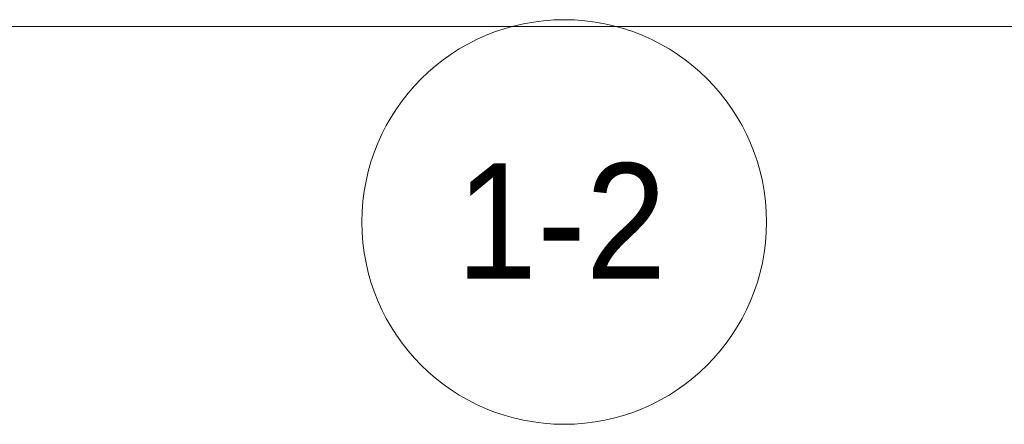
# Model space of a CAD drawing. Header units: millimetres. Extents: x 5617 to 109543, y 7718 to 202726.
# Tile 50 of 84: x 55810 to 57514, y 17042 to 17742. Entities that reach past the tile are written whole.
import ezdxf

# ---------------------------------------------------------------- set-up
doc = ezdxf.new("R2010")
doc.units = ezdxf.units.MM
doc.layers.add('Марки помещений', color=7, linetype='Continuous', lineweight=20)
doc.layers.add('Форма', color=7, linetype='Continuous', lineweight=18)
doc.styles.add('Arial_3', font='arial.ttf', dxfattribs={"width": 0.9, "height": 200})

# ---------------------------------------------------------------- blocks, each defined once
blk = doc.blocks.new('135_SLK_K4_AR_FCD_rvt-1-МКСС_К4_L16_54_900_')
at = {"layer": 'Форма', "color": 253, "lineweight": 9, "true_color": 0xaaaaaa}
blk.add_line((136800, 17730), (101533.6, 17730), dxfattribs=at)
blk = doc.blocks.new('050_Марка_Помещение - Номер-620969-МКСС_К4_L16_54_900_')
at = {"layer": 'Марки помещений'}
blk.add_circle((0, 0), 3.5, dxfattribs=at)

msp = doc.modelspace()

# ---------------------------------------------------------------- block references
at = {"lineweight": 5}
msp.add_blockref('135_SLK_K4_AR_FCD_rvt-1-МКСС_К4_L16_54_900_', (-71136.1, 0), dxfattribs=at)
at = {"layer": 'Марки помещений', "xscale": 99.99999999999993, "yscale": 99.99999999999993, "zscale": 99.99999999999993}
msp.add_blockref('050_Марка_Помещение - Номер-620969-МКСС_К4_L16_54_900_', (56752.5, 17391.6), dxfattribs=at)

# ---------------------------------------------------------------- texts
at = {"layer": 'Марки помещений', "lineweight": 9, "insert": (56566, 17493.3), "char_height": 200, "width": 447.342, "attachment_point": 1, "style": 'Arial_3'}
msp.add_mtext('1-2', dxfattribs=at)

doc.saveas('drawing.dxf')
